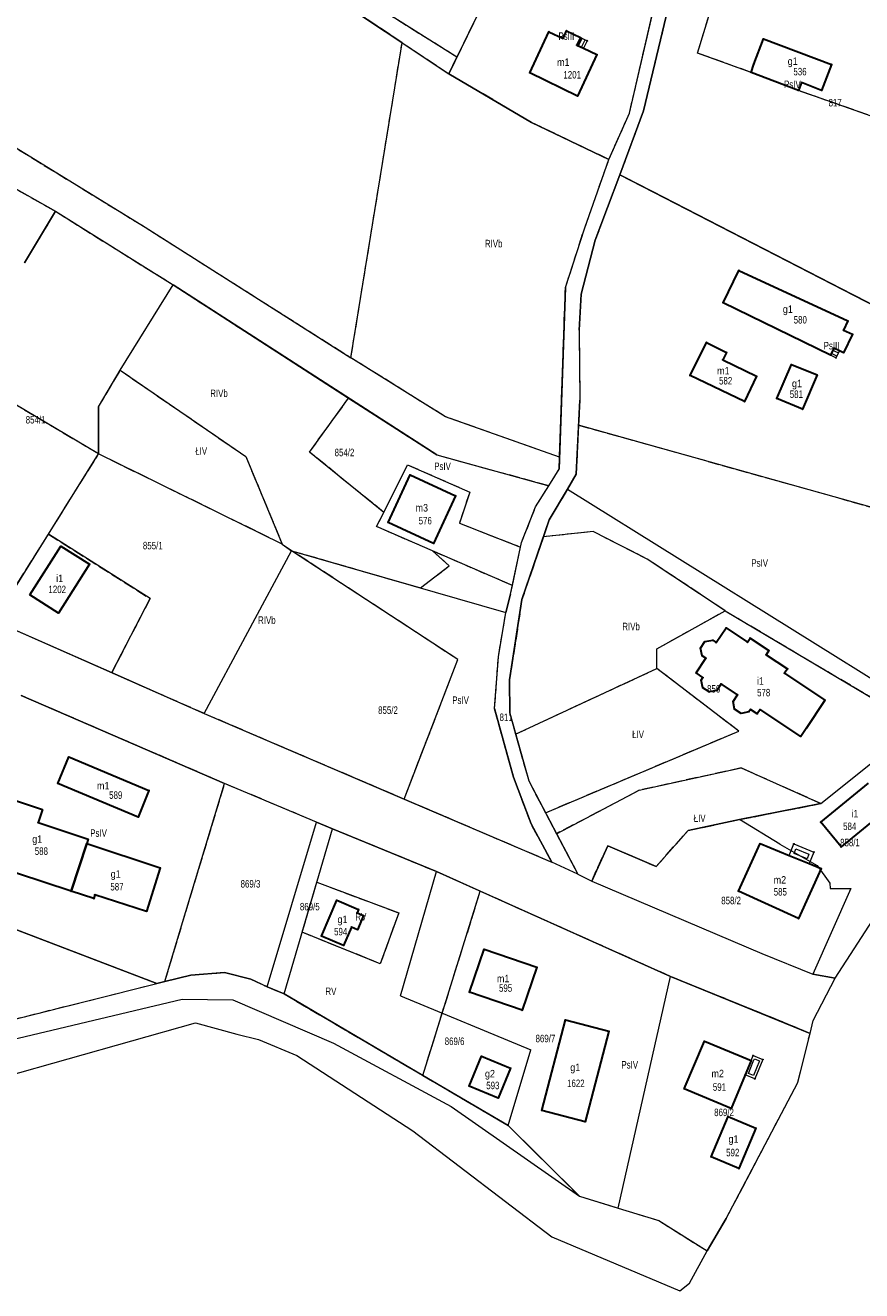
# Model space of a CAD drawing. Header units: metres. Extents: x 7498273 to 7499989, y 5499795 to 5500810.
# Tile 30 of 40: x 7499734 to 7499902, y 5499969 to 5500223. Entities that reach past the tile are written whole.
import ezdxf

# ---------------------------------------------------------------- set-up
doc = ezdxf.new("R2010")
doc.units = ezdxf.units.M
doc.header["$MEASUREMENT"] = 0
doc.linetypes.add('2.25_0.75', pattern=[3, 2.25, -0.75])
doc.layers.get('0').update_dxf_attribs({"color": 2})
for name, color, linetype, lineweight in [('209-oznaczenie konturu klasyfikacyjnego', 7, 'Continuous', 0), ('211-numer działki ewidencyjnej', 7, 'Continuous', 0), ('217-kontur klasyfikacyjny', 7, 'Continuous', 0), ('218-kontur użytku gruntowego', 7, 'Continuous', 0), ('219-działka ewidencyjna', 7, 'Continuous', 0), ('312-budynek ewidencyjny', 7, 'Continuous', 0), ('312-oznaczenie budynku ewidencyjnego', 7, 'Continuous', 0), ('312-oznaczenie budynku ewidencyjnego-Atr117', 7, 'Continuous', 0), ('352-schody', 7, 'Continuous', 0), ('Punkt budynku', 7, 'Continuous', 0), ('taras', 7, 'Continuous', 0), ('weranda lub ganek', 7, 'Continuous', 0)]:
    doc.layers.add(name, color=color, linetype=linetype, lineweight=lineweight)
doc.styles.get("Standard").update_dxf_attribs({"font": 'Working1250.shx', "width": 0.75})

# ---------------------------------------------------------------- blocks, each defined once
blk = doc.blocks.new('PUNKTBUD')
at = {"color": 0}
blk.add_circle((0, 0), 0.09, dxfattribs=at)

msp = doc.modelspace()

# ---------------------------------------------------------------- linework, layer by layer
at = {"layer": '217-kontur klasyfikacyjny', "color": 3, "linetype": '2.25_0.75', "lineweight": 13, "flags": 128}
for points in [[(7499820.43, 5500216.51), (7499761.94, 5500253.41)], [(7499868.76, 5500217.34), (7499875.38, 5500238.98)], [(7499830.99, 5500238.25), (7499820.43, 5500216.51)], [(7499809.45, 5500219.44), (7499793.24, 5500230.24)], [(7499862.79, 5500226.15), (7499857.88, 5500205.77)], [(7499855.09, 5500205.31), (7499859.81, 5500225.64)], [(7499799.17, 5500156.23), (7499809.45, 5500219.44)], [(7499809.45, 5500219.44), (7499818.82, 5500213.2)], [(7499818.82, 5500213.2), (7499820.43, 5500216.51)], [(7499879.54, 5500213.47), (7499868.76, 5500217.34)], [(7499889, 5500209.85), (7499879.54, 5500213.47)], [(7499693.1, 5500212), (7499739.84, 5500185.6)], [(7499709.49, 5500212.1), (7499757.83, 5500182.41)], [(7499835.4, 5500203.45), (7499818.82, 5500213.2)], [(7499917.09, 5500199.97), (7499889, 5500209.85)], [(7499857.88, 5500205.77), (7499853.17, 5500192.92)], [(7499850.96, 5500196.01), (7499835.4, 5500203.45)], [(7499850.96, 5500196.01), (7499855.09, 5500205.31)], [(7499846.04, 5500182.11), (7499850.96, 5500196.01)], [(7499853.17, 5500192.92), (7499848.2, 5500179.81)], [(7499859.7, 5500189.56), (7499853.17, 5500192.92)], [(7499911.06, 5500163.14), (7499859.7, 5500189.56)], [(7499739.84, 5500185.6), (7499733.63, 5500175.28)], [(7499739.84, 5500185.6), (7499763.47, 5500170.85)], [(7499757.83, 5500182.41), (7499799.17, 5500156.23)], [(7499842.25, 5500170.29), (7499846.04, 5500182.11)], [(7499848.2, 5500179.81), (7499845.39, 5500168.97)], [(7499763.47, 5500170.85), (7499798.71, 5500148.14)], [(7499841.06, 5500136.28), (7499842.25, 5500170.29)], [(7499845.39, 5500168.97), (7499844.99, 5500161.76)], [(7499844.99, 5500161.76), (7499845.13, 5500147.73)], [(7499818.19, 5500144.35), (7499799.17, 5500156.23)], [(7499748.5, 5500136.91), (7499720.92, 5500153.25)], [(7499748.46, 5500146.34), (7499752.86, 5500153.7)], [(7499752.86, 5500153.7), (7499778.07, 5500136.38)], [(7499790.86, 5500137.29), (7499798.71, 5500148.14)], [(7499798.71, 5500148.14), (7499816.4, 5500136.74)], [(7499845.13, 5500147.73), (7499844.87, 5500142.67)], [(7499748.5, 5500136.91), (7499748.46, 5500146.34)], [(7499841.06, 5500136.28), (7499818.19, 5500144.35)], [(7499844.87, 5500142.67), (7499844.37, 5500132.83)], [(7499919.32, 5500121.81), (7499844.87, 5500142.67)], [(7499805.77, 5500125.2), (7499790.86, 5500137.29)], [(7499738.44, 5500120.85), (7499748.5, 5500136.91)], [(7499785.38, 5500118.84), (7499748.5, 5500136.91)], [(7499778.07, 5500136.38), (7499785.38, 5500118.84)], [(7499805.77, 5500125.2), (7499810.51, 5500134.73)], [(7499810.51, 5500134.73), (7499823.06, 5500129.28)], [(7499816.4, 5500136.74), (7499838.92, 5500130.55)], [(7499840.98, 5500133.86), (7499841.06, 5500136.28)], [(7499838.92, 5500130.55), (7499840.98, 5500133.86)], [(7499844.37, 5500132.83), (7499842.63, 5500129.86)], [(7499836.25, 5500126.3), (7499838.92, 5500130.55)], [(7499842.63, 5500129.86), (7499838.99, 5500123.73)], [(7499823.06, 5500129.28), (7499820.94, 5500123.03)], [(7499804.33, 5500122.34), (7499805.77, 5500125.2)], [(7499835.18, 5500123.59), (7499836.25, 5500126.3)], [(7499815.57, 5500117.46), (7499804.33, 5500122.34)], [(7499820.94, 5500123.03), (7499833.23, 5500118.22)], [(7499833.42, 5500119.13), (7499835.18, 5500123.59)], [(7499838.99, 5500123.73), (7499837.81, 5500120.29)], [(7499727.54, 5500103.45), (7499738.44, 5500120.85)], [(7499738.44, 5500120.85), (7499758.86, 5500107.92)], [(7499837.81, 5500120.29), (7499833.51, 5500107.72)], [(7499847.79, 5500121.35), (7499837.81, 5500120.29)], [(7499858.64, 5500115.83), (7499847.79, 5500121.35)], [(7499785.38, 5500118.84), (7499787.26, 5500117.51)], [(7499787.26, 5500117.51), (7499813.11, 5500110.04)], [(7499820.62, 5500095.66), (7499787.26, 5500117.51)], [(7499818.92, 5500114.48), (7499815.57, 5500117.46)], [(7499831.59, 5500110.5), (7499815.57, 5500117.46)], [(7499833.23, 5500118.22), (7499833.42, 5500119.13)], [(7499813.11, 5500110.04), (7499818.92, 5500114.48)], [(7499874.29, 5500105.47), (7499858.64, 5500115.83)], [(7499831.23, 5500108.78), (7499831.59, 5500110.5)], [(7499758.86, 5500107.92), (7499751.15, 5500093.04)], [(7499830.28, 5500105.07), (7499831.23, 5500108.78)], [(7499833.51, 5500107.72), (7499831.02, 5500091.56)], [(7499828.78, 5500096.23), (7499830.28, 5500105.07)], [(7499860.59, 5500097.79), (7499874.29, 5500105.47)], [(7499874.29, 5500105.47), (7499909.06, 5500084.87)], [(7499860.59, 5500093.87), (7499860.59, 5500097.79)], [(7499809.87, 5500067.68), (7499820.62, 5500095.66)], [(7499828.01, 5500085.83), (7499828.78, 5500096.23)], [(7499751.15, 5500093.04), (7499769.73, 5500084.85)], [(7499831.02, 5500091.56), (7499831.05, 5500084.88)], [(7499832.23, 5500080.7), (7499860.59, 5500093.87)], [(7499877.02, 5500081.3), (7499860.59, 5500093.87)], [(7499773.8, 5500070.79), (7499732.95, 5500088.45)], [(7499769.73, 5500084.85), (7499809.87, 5500067.68)], [(7499831.84, 5500072.04), (7499828.01, 5500085.83)], [(7499831.05, 5500084.88), (7499832.23, 5500080.7)], [(7499838.24, 5500064.92), (7499877.02, 5500081.3)], [(7499832.23, 5500080.7), (7499834.86, 5500071.33)], [(7499877.49, 5500073.91), (7499857.07, 5500069.43)], [(7499893.55, 5500066.75), (7499877.49, 5500073.91)], [(7499835.33, 5500062.68), (7499831.84, 5500072.04)], [(7499834.86, 5500071.33), (7499838.24, 5500064.92)], [(7499765.17, 5500042.2), (7499773.8, 5500070.79)], [(7499792.25, 5500063.04), (7499773.8, 5500070.79)], [(7499857.07, 5500069.43), (7499840.45, 5500060.72)], [(7499809.87, 5500067.68), (7499839.53, 5500055)], [(7499877.21, 5500063.56), (7499893.55, 5500066.75)], [(7499866.87, 5500061.36), (7499877.21, 5500063.56)], [(7499795.49, 5500061.67), (7499792.25, 5500063.04)], [(7499816.32, 5500053.11), (7499795.49, 5500061.67)], [(7499839.53, 5500055), (7499835.33, 5500062.68)], [(7499860.48, 5500054.14), (7499866.87, 5500061.36)], [(7499840.45, 5500060.72), (7499844.74, 5500052.58)], [(7499847.51, 5500051.22), (7499850.73, 5500058.31)], [(7499850.73, 5500058.31), (7499860.48, 5500054.14)], [(7499789.38, 5500040.93), (7499792.33, 5500050.96)], [(7499792.33, 5500050.96), (7499808.76, 5500044.82)], [(7499825.14, 5500049.16), (7499816.32, 5500053.11)], [(7499844.74, 5500052.58), (7499847.51, 5500051.22)], [(7499813.6, 5500012.22), (7499825.14, 5500049.16)], [(7499863.35, 5500032.06), (7499825.14, 5500049.16)], [(7499760.21, 5500030.68), (7499717.86, 5500046.86)], [(7499808.76, 5500044.82), (7499805.06, 5500034.62)], [(7499761.79, 5500031.06), (7499765.17, 5500042.2)], [(7499805.06, 5500034.62), (7499789.38, 5500040.93)], [(7499678.36, 5500010.11), (7499760.21, 5500030.68)], [(7499760.21, 5500030.68), (7499761.79, 5500031.06)], [(7499761.79, 5500031.06), (7499767.03, 5500032.34)], [(7499767.03, 5500032.34), (7499773.8, 5500032.88)], [(7499773.8, 5500032.88), (7499779.05, 5500031.53)], [(7499779.05, 5500031.53), (7499782.36, 5500029.99)], [(7499885.4, 5500023.1), (7499863.35, 5500032.06)], [(7499782.36, 5500029.99), (7499785.74, 5500028.58)], [(7499785.74, 5500028.58), (7499813.6, 5500012.22)], [(7499891.35, 5500020.66), (7499885.4, 5500023.1)], [(7499888.91, 5500010.81), (7499891.35, 5500020.66)], [(7499813.6, 5500012.22), (7499830.73, 5500002.17)], [(7499874.52, 5499983.5), (7499888.91, 5500010.81)], [(7499830.73, 5500002.17), (7499835.1, 5499997.83)], [(7499835.1, 5499997.83), (7499845.03, 5499987.97)], [(7499845.03, 5499987.97), (7499852.85, 5499985.59)], [(7499852.85, 5499985.59), (7499860.97, 5499983.11)], [(7499860.97, 5499983.11), (7499870.69, 5499977)], [(7499870.69, 5499977), (7499874.52, 5499983.5)]]:
    msp.add_lwpolyline(points, dxfattribs=at)
at = {"layer": '218-kontur użytku gruntowego', "color": 3, "linetype": 'Continuous', "lineweight": 13, "flags": 128}
for points in [[(7499820.43, 5500216.51), (7499761.94, 5500253.41)], [(7499868.76, 5500217.34), (7499875.38, 5500238.98)], [(7499830.99, 5500238.25), (7499820.43, 5500216.51)], [(7499809.45, 5500219.44), (7499793.24, 5500230.24)], [(7499862.79, 5500226.15), (7499857.88, 5500205.77)], [(7499855.09, 5500205.31), (7499859.81, 5500225.64)], [(7499799.17, 5500156.23), (7499809.45, 5500219.44)], [(7499809.45, 5500219.44), (7499818.82, 5500213.2)], [(7499818.82, 5500213.2), (7499820.43, 5500216.51)], [(7499879.54, 5500213.47), (7499868.76, 5500217.34)], [(7499889, 5500209.85), (7499879.54, 5500213.47)], [(7499693.1, 5500212), (7499739.84, 5500185.6)], [(7499709.49, 5500212.1), (7499757.83, 5500182.41)], [(7499835.4, 5500203.45), (7499818.82, 5500213.2)], [(7499917.09, 5500199.97), (7499889, 5500209.85)], [(7499857.88, 5500205.77), (7499853.17, 5500192.92)], [(7499850.96, 5500196.01), (7499835.4, 5500203.45)], [(7499850.96, 5500196.01), (7499855.09, 5500205.31)], [(7499846.04, 5500182.11), (7499850.96, 5500196.01)], [(7499853.17, 5500192.92), (7499848.2, 5500179.81)], [(7499859.7, 5500189.56), (7499853.17, 5500192.92)], [(7499911.06, 5500163.14), (7499859.7, 5500189.56)], [(7499739.84, 5500185.6), (7499733.63, 5500175.28)], [(7499739.84, 5500185.6), (7499763.47, 5500170.85)], [(7499757.83, 5500182.41), (7499799.17, 5500156.23)], [(7499842.25, 5500170.29), (7499846.04, 5500182.11)], [(7499848.2, 5500179.81), (7499845.39, 5500168.97)], [(7499763.47, 5500170.85), (7499798.71, 5500148.14)], [(7499841.06, 5500136.28), (7499842.25, 5500170.29)], [(7499845.39, 5500168.97), (7499844.99, 5500161.76)], [(7499844.99, 5500161.76), (7499845.13, 5500147.73)], [(7499818.19, 5500144.35), (7499799.17, 5500156.23)], [(7499748.5, 5500136.91), (7499720.92, 5500153.25)], [(7499748.46, 5500146.34), (7499752.86, 5500153.7)], [(7499752.86, 5500153.7), (7499778.07, 5500136.38)], [(7499790.86, 5500137.29), (7499798.71, 5500148.14)], [(7499798.71, 5500148.14), (7499816.4, 5500136.74)], [(7499845.13, 5500147.73), (7499844.87, 5500142.67)], [(7499748.5, 5500136.91), (7499748.46, 5500146.34)], [(7499841.06, 5500136.28), (7499818.19, 5500144.35)], [(7499844.87, 5500142.67), (7499844.37, 5500132.83)], [(7499919.32, 5500121.81), (7499844.87, 5500142.67)], [(7499805.77, 5500125.2), (7499790.86, 5500137.29)], [(7499738.44, 5500120.85), (7499748.5, 5500136.91)], [(7499785.38, 5500118.84), (7499748.5, 5500136.91)], [(7499778.07, 5500136.38), (7499785.38, 5500118.84)], [(7499805.77, 5500125.2), (7499810.51, 5500134.73)], [(7499810.51, 5500134.73), (7499823.06, 5500129.28)], [(7499816.4, 5500136.74), (7499838.92, 5500130.55)], [(7499840.98, 5500133.86), (7499841.06, 5500136.28)], [(7499838.92, 5500130.55), (7499840.98, 5500133.86)], [(7499844.37, 5500132.83), (7499842.63, 5500129.86)], [(7499836.25, 5500126.3), (7499838.92, 5500130.55)], [(7499842.63, 5500129.86), (7499838.99, 5500123.73)], [(7499823.06, 5500129.28), (7499820.94, 5500123.03)], [(7499804.33, 5500122.34), (7499805.77, 5500125.2)], [(7499835.18, 5500123.59), (7499836.25, 5500126.3)], [(7499815.57, 5500117.46), (7499804.33, 5500122.34)], [(7499820.94, 5500123.03), (7499833.23, 5500118.22)], [(7499833.42, 5500119.13), (7499835.18, 5500123.59)], [(7499838.99, 5500123.73), (7499837.81, 5500120.29)], [(7499727.54, 5500103.45), (7499738.44, 5500120.85)], [(7499758.86, 5500107.92), (7499738.44, 5500120.85)], [(7499837.81, 5500120.29), (7499833.51, 5500107.72)], [(7499847.79, 5500121.35), (7499837.81, 5500120.29)], [(7499858.64, 5500115.83), (7499847.79, 5500121.35)], [(7499785.38, 5500118.84), (7499787.26, 5500117.51)], [(7499787.26, 5500117.51), (7499813.11, 5500110.04)], [(7499820.62, 5500095.66), (7499787.26, 5500117.51)], [(7499818.92, 5500114.48), (7499815.57, 5500117.46)], [(7499831.59, 5500110.5), (7499815.57, 5500117.46)], [(7499831.59, 5500110.5), (7499833.23, 5500118.22)], [(7499833.23, 5500118.22), (7499833.42, 5500119.13)], [(7499813.11, 5500110.04), (7499818.92, 5500114.48)], [(7499874.29, 5500105.47), (7499858.64, 5500115.83)], [(7499831.23, 5500108.78), (7499831.59, 5500110.5)], [(7499751.15, 5500093.04), (7499758.86, 5500107.92)], [(7499830.28, 5500105.07), (7499831.23, 5500108.78)], [(7499833.51, 5500107.72), (7499831.02, 5500091.56)], [(7499828.78, 5500096.23), (7499830.28, 5500105.07)], [(7499860.59, 5500097.79), (7499874.29, 5500105.47)], [(7499874.29, 5500105.47), (7499909.06, 5500084.87)], [(7499727.54, 5500103.45), (7499751.15, 5500093.04)], [(7499860.59, 5500093.87), (7499860.59, 5500097.79)], [(7499809.87, 5500067.68), (7499820.62, 5500095.66)], [(7499828.01, 5500085.83), (7499828.78, 5500096.23)], [(7499751.15, 5500093.04), (7499769.73, 5500084.85)], [(7499831.02, 5500091.56), (7499831.05, 5500084.88)], [(7499832.23, 5500080.7), (7499860.59, 5500093.87)], [(7499877.02, 5500081.3), (7499860.59, 5500093.87)], [(7499773.8, 5500070.79), (7499732.95, 5500088.45)], [(7499769.73, 5500084.85), (7499809.87, 5500067.68)], [(7499831.84, 5500072.04), (7499828.01, 5500085.83)], [(7499831.05, 5500084.88), (7499832.23, 5500080.7)], [(7499838.24, 5500064.92), (7499877.02, 5500081.3)], [(7499832.23, 5500080.7), (7499834.86, 5500071.33)], [(7499857.07, 5500069.43), (7499877.49, 5500073.91)], [(7499877.49, 5500073.91), (7499893.55, 5500066.75)], [(7499835.33, 5500062.68), (7499831.84, 5500072.04)], [(7499834.86, 5500071.33), (7499838.24, 5500064.92)], [(7499765.17, 5500042.2), (7499773.8, 5500070.79)], [(7499792.25, 5500063.04), (7499773.8, 5500070.79)], [(7499840.45, 5500060.72), (7499857.07, 5500069.43)], [(7499809.87, 5500067.68), (7499839.53, 5500055)], [(7499893.55, 5500066.75), (7499877.21, 5500063.56)], [(7499838.24, 5500064.92), (7499840.45, 5500060.72)], [(7499877.21, 5500063.56), (7499866.87, 5500061.36)], [(7499795.49, 5500061.67), (7499792.25, 5500063.04)], [(7499816.32, 5500053.11), (7499795.49, 5500061.67)], [(7499839.53, 5500055), (7499835.33, 5500062.68)], [(7499866.87, 5500061.36), (7499860.48, 5500054.14)], [(7499840.45, 5500060.72), (7499844.74, 5500052.58)], [(7499850.73, 5500058.31), (7499847.51, 5500051.22)], [(7499860.48, 5500054.14), (7499850.73, 5500058.31)], [(7499789.38, 5500040.93), (7499792.33, 5500050.96)], [(7499792.33, 5500050.96), (7499808.76, 5500044.82)], [(7499825.14, 5500049.16), (7499816.32, 5500053.11)], [(7499844.74, 5500052.58), (7499847.51, 5500051.22)], [(7499847.51, 5500051.22), (7499881.7, 5500036.71)], [(7499813.6, 5500012.22), (7499825.14, 5500049.16)], [(7499863.35, 5500032.06), (7499825.14, 5500049.16)], [(7499760.21, 5500030.68), (7499717.86, 5500046.86)], [(7499896.42, 5500031.7), (7499905.5, 5500045.76)], [(7499808.76, 5500044.82), (7499805.06, 5500034.62)], [(7499761.79, 5500031.06), (7499765.17, 5500042.2)], [(7499805.06, 5500034.62), (7499789.38, 5500040.93)], [(7499881.7, 5500036.71), (7499891.94, 5500032.55)], [(7499678.36, 5500010.11), (7499760.21, 5500030.68)], [(7499761.79, 5500031.06), (7499760.21, 5500030.68)], [(7499767.03, 5500032.34), (7499761.79, 5500031.06)], [(7499773.8, 5500032.88), (7499767.03, 5500032.34)], [(7499779.05, 5500031.53), (7499773.8, 5500032.88)], [(7499782.36, 5500029.99), (7499779.05, 5500031.53)], [(7499885.4, 5500023.1), (7499863.35, 5500032.06)], [(7499891.94, 5500032.55), (7499896.42, 5500031.7)], [(7499891.98, 5500023.25), (7499896.42, 5500031.7)], [(7499785.74, 5500028.58), (7499782.36, 5500029.99)], [(7499813.6, 5500012.22), (7499785.74, 5500028.58)], [(7499700.8, 5500012.19), (7499765.3, 5500027.51)], [(7499765.3, 5500027.51), (7499775.44, 5500027.37)], [(7499775.44, 5500027.37), (7499795.7, 5500018.67)], [(7499891.35, 5500020.66), (7499885.4, 5500023.1)], [(7499891.35, 5500020.66), (7499891.98, 5500023.25)], [(7499729.62, 5500011.91), (7499767.93, 5500022.76)], [(7499767.93, 5500022.76), (7499776.26, 5500020.52)], [(7499776.26, 5500020.52), (7499780.58, 5500019.39)], [(7499888.91, 5500010.81), (7499891.35, 5500020.66)], [(7499780.58, 5500019.39), (7499788.33, 5500016.2)], [(7499795.7, 5500018.67), (7499819.29, 5500005.98)], [(7499788.33, 5500016.2), (7499811.6, 5500001.11)], [(7499830.73, 5500002.17), (7499813.6, 5500012.22)], [(7499874.52, 5499983.5), (7499888.91, 5500010.81)], [(7499819.29, 5500005.98), (7499845.03, 5499987.97)], [(7499811.6, 5500001.11), (7499839.52, 5499979.81)], [(7499835.1, 5499997.83), (7499830.73, 5500002.17)], [(7499845.03, 5499987.97), (7499835.1, 5499997.83)], [(7499845.03, 5499987.97), (7499852.85, 5499985.59)], [(7499852.85, 5499985.59), (7499860.97, 5499983.11)], [(7499860.97, 5499983.11), (7499870.69, 5499977)], [(7499870.69, 5499977), (7499874.52, 5499983.5)], [(7499839.52, 5499979.81), (7499865.19, 5499969.02)], [(7499867.14, 5499970.52), (7499870.69, 5499977)], [(7499865.19, 5499969.02), (7499867.14, 5499970.52)]]:
    msp.add_lwpolyline(points, dxfattribs=at)
at = {"layer": '219-działka ewidencyjna', "color": 3, "linetype": 'Continuous', "lineweight": 13, "flags": 128}
for points in [[(7499834.82, 5500246.12), (7499818.82, 5500213.2)], [(7499793.24, 5500230.24), (7499818.82, 5500213.2)], [(7499855.09, 5500205.31), (7499860.31, 5500227.8)], [(7499857.88, 5500205.77), (7499862.79, 5500226.15)], [(7499693.1, 5500212), (7499739.84, 5500185.6)], [(7499818.82, 5500213.2), (7499835.4, 5500203.45)], [(7499853.17, 5500192.92), (7499857.88, 5500205.77)], [(7499835.4, 5500203.45), (7499850.96, 5500196.01)], [(7499850.96, 5500196.01), (7499855.09, 5500205.31)], [(7499846.04, 5500182.11), (7499850.96, 5500196.01)], [(7499848.2, 5500179.81), (7499853.17, 5500192.92)], [(7499853.17, 5500192.92), (7499915.93, 5500160.63)], [(7499733.63, 5500175.28), (7499739.84, 5500185.6)], [(7499739.84, 5500185.6), (7499763.47, 5500170.85)], [(7499842.25, 5500170.29), (7499846.04, 5500182.11)], [(7499845.39, 5500168.97), (7499848.2, 5500179.81)], [(7499752.86, 5500153.7), (7499763.47, 5500170.85)], [(7499816.4, 5500136.74), (7499763.47, 5500170.85)], [(7499842.25, 5500170.29), (7499840.98, 5500133.86)], [(7499844.99, 5500161.76), (7499845.39, 5500168.97)], [(7499844.99, 5500161.76), (7499845.13, 5500147.73)], [(7499748.46, 5500146.34), (7499752.86, 5500153.7)], [(7499752.86, 5500153.7), (7499778.07, 5500136.38)], [(7499844.37, 5500132.83), (7499845.13, 5500147.73)], [(7499748.46, 5500146.34), (7499748.5, 5500136.91)], [(7499727.54, 5500103.45), (7499748.5, 5500136.91)], [(7499778.07, 5500136.38), (7499785.38, 5500118.84)], [(7499816.4, 5500136.74), (7499838.92, 5500130.55)], [(7499838.92, 5500130.55), (7499840.98, 5500133.86)], [(7499842.63, 5500129.86), (7499844.37, 5500132.83)], [(7499836.25, 5500126.3), (7499838.92, 5500130.55)], [(7499838.99, 5500123.73), (7499842.63, 5500129.86)], [(7499842.63, 5500129.86), (7499910.31, 5500087.68)], [(7499835.18, 5500123.59), (7499836.25, 5500126.3)], [(7499833.42, 5500119.13), (7499835.18, 5500123.59)], [(7499833.51, 5500107.72), (7499838.99, 5500123.73)], [(7499769.73, 5500084.85), (7499787.26, 5500117.51)], [(7499785.38, 5500118.84), (7499787.26, 5500117.51)], [(7499787.26, 5500117.51), (7499830.28, 5500105.07)], [(7499831.23, 5500108.78), (7499833.42, 5500119.13)], [(7499831.23, 5500108.78), (7499830.28, 5500105.07)], [(7499831.02, 5500091.56), (7499833.51, 5500107.72)], [(7499828.78, 5500096.23), (7499830.28, 5500105.07)], [(7499727.54, 5500103.45), (7499769.73, 5500084.85)], [(7499828.01, 5500085.83), (7499828.78, 5500096.23)], [(7499831.05, 5500084.88), (7499831.02, 5500091.56)], [(7499732.95, 5500088.45), (7499773.8, 5500070.79)], [(7499769.73, 5500084.85), (7499839.53, 5500055)], [(7499828.01, 5500085.83), (7499831.84, 5500072.04)], [(7499831.05, 5500084.88), (7499834.86, 5500071.33)], [(7499893.55, 5500066.75), (7499905.13, 5500076.06)], [(7499831.84, 5500072.04), (7499835.33, 5500062.68)], [(7499834.86, 5500071.33), (7499844.74, 5500052.58)], [(7499765.17, 5500042.2), (7499773.8, 5500070.79)], [(7499792.25, 5500063.04), (7499773.8, 5500070.79)], [(7499877.21, 5500063.56), (7499893.55, 5500066.75)], [(7499866.87, 5500061.36), (7499877.21, 5500063.56)], [(7499885.3, 5500058.61), (7499877.21, 5500063.56)], [(7499675.69, 5500062.97), (7499760.21, 5500030.68)], [(7499782.36, 5500029.99), (7499792.25, 5500063.04)], [(7499785.74, 5500028.58), (7499795.49, 5500061.67)], [(7499792.25, 5500063.04), (7499795.49, 5500061.67)], [(7499795.49, 5500061.67), (7499816.32, 5500053.11)], [(7499835.33, 5500062.68), (7499839.53, 5500055)], [(7499860.48, 5500054.14), (7499866.87, 5500061.36)], [(7499885.3, 5500058.61), (7499892.79, 5500054.34)], [(7499847.51, 5500051.22), (7499850.73, 5500058.31)], [(7499850.73, 5500058.31), (7499860.48, 5500054.14)], [(7499844.74, 5500052.58), (7499839.53, 5500055)], [(7499892.79, 5500054.34), (7499895.35, 5500050.8)], [(7499809.13, 5500028.2), (7499816.32, 5500053.11)], [(7499816.32, 5500053.11), (7499863.35, 5500032.06)], [(7499844.74, 5500052.58), (7499847.51, 5500051.22)], [(7499847.51, 5500051.22), (7499881.7, 5500036.71)], [(7499895.35, 5500050.8), (7499895.41, 5500049.72)], [(7499899.53, 5500049.73), (7499891.94, 5500032.55)], [(7499895.41, 5500049.72), (7499899.53, 5500049.73)], [(7499896.42, 5500031.7), (7499905.5, 5500045.76)], [(7499761.79, 5500031.06), (7499765.17, 5500042.2)], [(7499881.7, 5500036.71), (7499891.94, 5500032.55)], [(7499678.36, 5500010.11), (7499760.21, 5500030.68)], [(7499760.21, 5500030.68), (7499761.79, 5500031.06)], [(7499761.79, 5500031.06), (7499767.03, 5500032.34)], [(7499767.03, 5500032.34), (7499773.8, 5500032.88)], [(7499773.8, 5500032.88), (7499779.05, 5500031.53)], [(7499782.36, 5500029.99), (7499779.05, 5500031.53)], [(7499852.85, 5499985.59), (7499863.35, 5500032.06)], [(7499863.35, 5500032.06), (7499891.35, 5500020.66)], [(7499896.42, 5500031.7), (7499891.94, 5500032.55)], [(7499891.98, 5500023.25), (7499896.42, 5500031.7)], [(7499782.36, 5500029.99), (7499785.74, 5500028.58)], [(7499785.74, 5500028.58), (7499830.73, 5500002.17)], [(7499809.13, 5500028.2), (7499835.31, 5500017.34)], [(7499891.35, 5500020.66), (7499891.98, 5500023.25)], [(7499729.62, 5500011.91), (7499767.93, 5500022.76)], [(7499767.93, 5500022.76), (7499776.26, 5500020.52)], [(7499776.26, 5500020.52), (7499780.58, 5500019.39)], [(7499888.91, 5500010.81), (7499891.35, 5500020.66)], [(7499780.58, 5500019.39), (7499788.33, 5500016.2)], [(7499788.33, 5500016.2), (7499811.6, 5500001.11)], [(7499830.73, 5500002.17), (7499835.31, 5500017.34)], [(7499874.52, 5499983.5), (7499888.91, 5500010.81)], [(7499811.6, 5500001.11), (7499839.52, 5499979.81)], [(7499830.73, 5500002.17), (7499845.03, 5499987.97)], [(7499845.03, 5499987.97), (7499852.85, 5499985.59)], [(7499852.85, 5499985.59), (7499860.97, 5499983.11)], [(7499860.97, 5499983.11), (7499870.69, 5499977)], [(7499874.52, 5499983.5), (7499870.69, 5499977)], [(7499839.52, 5499979.81), (7499865.19, 5499969.02)], [(7499867.14, 5499970.52), (7499870.69, 5499977)], [(7499865.19, 5499969.02), (7499867.14, 5499970.52)]]:
    msp.add_lwpolyline(points, dxfattribs=at)
at = {"layer": '312-budynek ewidencyjny', "color": 7, "linetype": 'Continuous', "lineweight": 30, "flags": 128}
for points in [[(7499835.07, 5500213.42), (7499838.89, 5500221.64)], [(7499838.89, 5500221.64), (7499841.77, 5500220.3)], [(7499841.77, 5500220.3), (7499842.48, 5500221.83)], [(7499842.48, 5500221.83), (7499845.27, 5500220.49)], [(7499845.27, 5500220.49), (7499844.54, 5500218.97)], [(7499844.54, 5500218.97), (7499845.89, 5500218.32)], [(7499845.89, 5500218.32), (7499848.54, 5500217.04)], [(7499880.09, 5500215.13), (7499881.99, 5500220.2)], [(7499881.99, 5500220.2), (7499895.65, 5500215.08)], [(7499848.54, 5500217.04), (7499844.65, 5500208.73)], [(7499844.65, 5500208.73), (7499835.07, 5500213.42)], [(7499879.54, 5500213.47), (7499880.09, 5500215.13)], [(7499889, 5500209.85), (7499879.54, 5500213.47)], [(7499895.65, 5500215.08), (7499893.68, 5500209.84)], [(7499889.61, 5500211.43), (7499889, 5500209.85)], [(7499893.68, 5500209.84), (7499889.61, 5500211.43)], [(7499873.91, 5500167.24), (7499877.05, 5500173.76)], [(7499877.05, 5500173.76), (7499898.92, 5500163.63)], [(7499895.48, 5500156.75), (7499873.91, 5500167.24)], [(7499898.92, 5500163.63), (7499898.07, 5500161.78)], [(7499899.86, 5500160.95), (7499898.05, 5500157.24)], [(7499898.07, 5500161.78), (7499899.86, 5500160.95)], [(7499867.29, 5500152.63), (7499870.55, 5500159.3)], [(7499870.55, 5500159.3), (7499874.6, 5500157.3)], [(7499896.16, 5500158.16), (7499895.48, 5500156.75)], [(7499897.24, 5500157.64), (7499896.16, 5500158.16)], [(7499898.05, 5500157.24), (7499897.24, 5500157.64)], [(7499874.6, 5500157.3), (7499873.87, 5500155.83)], [(7499873.87, 5500155.83), (7499880.59, 5500152.5)], [(7499884.69, 5500148.02), (7499887.61, 5500154.84)], [(7499887.61, 5500154.84), (7499892.75, 5500152.76)], [(7499878.2, 5500147.41), (7499867.29, 5500152.63)], [(7499880.59, 5500152.5), (7499878.2, 5500147.41)], [(7499892.75, 5500152.76), (7499889.84, 5500145.87)], [(7499889.84, 5500145.87), (7499884.69, 5500148.02)], [(7499806.63, 5500123.16), (7499811.04, 5500132.73)], [(7499811.04, 5500132.73), (7499820.17, 5500128.53)], [(7499820.17, 5500128.53), (7499815.76, 5500118.95)], [(7499815.76, 5500118.95), (7499806.63, 5500123.16)], [(7499734.73, 5500108.62), (7499740.93, 5500118.41)], [(7499740.93, 5500118.41), (7499746.65, 5500114.79)], [(7499746.65, 5500114.79), (7499740.45, 5500105)], [(7499740.45, 5500105), (7499734.73, 5500108.62)], [(7499872.53, 5500099.06), (7499874.52, 5500102.02)], [(7499874.52, 5500102.02), (7499878.77, 5500099.14)], [(7499869.38, 5500097.92), (7499870.25, 5500099.26)], [(7499870.25, 5500099.26), (7499871.8, 5500099.56)], [(7499871.8, 5500099.56), (7499872.53, 5500099.06)], [(7499878.77, 5500099.14), (7499879.33, 5500099.97)], [(7499879.33, 5500099.97), (7499883.1, 5500097.45)], [(7499869.71, 5500096.42), (7499869.38, 5500097.92)], [(7499883.1, 5500097.45), (7499882.55, 5500096.62)], [(7499882.55, 5500096.62), (7499886.8, 5500093.77)], [(7499868.46, 5500092.98), (7499870.43, 5500095.94)], [(7499870.43, 5500095.94), (7499869.71, 5500096.42)], [(7499869.82, 5500092.06), (7499868.46, 5500092.98)], [(7499869.48, 5500091.55), (7499869.82, 5500092.06)], [(7499869.82, 5500090.01), (7499869.48, 5500091.55)], [(7499886.8, 5500093.77), (7499886.22, 5500092.9)], [(7499886.22, 5500092.9), (7499894.32, 5500087.49)], [(7499871.08, 5500089.16), (7499869.82, 5500090.01)], [(7499872.62, 5500089.47), (7499871.08, 5500089.16)], [(7499873.49, 5500090.78), (7499872.62, 5500089.47)], [(7499876.8, 5500088.6), (7499873.49, 5500090.78)], [(7499875.9, 5500087.25), (7499876.8, 5500088.6)], [(7499876.21, 5500085.73), (7499875.9, 5500087.25)], [(7499894.22, 5500087.35), (7499890.56, 5500081.86)], [(7499894.32, 5500087.49), (7499894.22, 5500087.35)], [(7499877.49, 5500084.87), (7499876.21, 5500085.73)], [(7499879.05, 5500085.17), (7499877.49, 5500084.87)], [(7499879.38, 5500085.67), (7499879.05, 5500085.17)], [(7499880.76, 5500084.78), (7499879.38, 5500085.67)], [(7499881.33, 5500085.64), (7499880.76, 5500084.78)], [(7499889.47, 5500080.22), (7499881.33, 5500085.64)], [(7499890.56, 5500081.86), (7499889.47, 5500080.22)], [(7499740.3, 5500070.81), (7499742.52, 5500076.12)], [(7499742.52, 5500076.12), (7499758.58, 5500069.41)], [(7499756.47, 5500064.05), (7499740.3, 5500070.81)], [(7499758.58, 5500069.41), (7499756.47, 5500064.05)], [(7499893.51, 5500063.02), (7499903.08, 5500070.89)], [(7499732.05, 5500067.29), (7499737.21, 5500065.58)], [(7499737.21, 5500065.58), (7499736.34, 5500062.94)], [(7499907.16, 5500065.94), (7499897.59, 5500058.07)], [(7499736.34, 5500062.94), (7499746.43, 5500059.59)], [(7499897.59, 5500058.07), (7499893.51, 5500063.02)], [(7499746.14, 5500058.74), (7499742.97, 5500049.16)], [(7499742.97, 5500049.16), (7499746.14, 5500058.74)], [(7499746.43, 5500059.59), (7499746.14, 5500058.74)], [(7499746.14, 5500058.74), (7499760.9, 5500053.85)], [(7499876.98, 5500049.16), (7499881.33, 5500058.72)], [(7499881.33, 5500058.72), (7499887.17, 5500056.35)], [(7499887.17, 5500056.35), (7499891.15, 5500054.73)], [(7499742.97, 5500049.16), (7499726.88, 5500054.5)], [(7499760.9, 5500053.85), (7499758.11, 5500045.14)], [(7499893.61, 5500053.73), (7499889.03, 5500043.67)], [(7499891.15, 5500054.73), (7499893.61, 5500053.73)], [(7499747.52, 5500047.7), (7499742.97, 5500049.16)], [(7499747.77, 5500048.48), (7499747.52, 5500047.7)], [(7499758.11, 5500045.14), (7499747.77, 5500048.48)], [(7499889.03, 5500043.67), (7499876.98, 5500049.16)], [(7499793.27, 5500040.18), (7499796.32, 5500047.37)], [(7499796.32, 5500047.37), (7499800.72, 5500045.52)], [(7499800.72, 5500045.52), (7499800.44, 5500044.82)], [(7499800.44, 5500044.82), (7499801.7, 5500044.3)], [(7499801.7, 5500044.3), (7499800.51, 5500041.46)], [(7499799.27, 5500041.99), (7499797.69, 5500038.29)], [(7499800.51, 5500041.46), (7499799.27, 5500041.99)], [(7499797.69, 5500038.29), (7499793.27, 5500040.18)], [(7499822.98, 5500028.89), (7499825.93, 5500037.52)], [(7499825.93, 5500037.52), (7499836.49, 5500033.91)], [(7499836.49, 5500033.91), (7499833.54, 5500025.28)], [(7499833.54, 5500025.28), (7499822.98, 5500028.89)], [(7499837.47, 5500005.18), (7499842.23, 5500023.36)], [(7499842.23, 5500023.36), (7499850.94, 5500021.08)], [(7499850.94, 5500021.08), (7499846.18, 5500002.9)], [(7499866.11, 5500009.5), (7499870.14, 5500019.08)], [(7499870.14, 5500019.08), (7499877.14, 5500016.18)], [(7499822.92, 5500010.07), (7499825.41, 5500016.08)], [(7499825.41, 5500016.08), (7499831.23, 5500013.67)], [(7499877.14, 5500016.18), (7499879.5, 5500015.2)], [(7499879.5, 5500015.2), (7499878.31, 5500012.34)], [(7499831.23, 5500013.67), (7499828.74, 5500007.66)], [(7499878.31, 5500012.34), (7499875.51, 5500005.6)], [(7499828.74, 5500007.66), (7499822.92, 5500010.07)], [(7499875.51, 5500005.6), (7499866.11, 5500009.5)], [(7499846.18, 5500002.9), (7499837.47, 5500005.18)], [(7499871.47, 5499995.9), (7499874.93, 5500003.99)], [(7499874.93, 5500003.99), (7499880.49, 5500001.61)], [(7499880.49, 5500001.61), (7499877.03, 5499993.52)], [(7499877.03, 5499993.52), (7499871.47, 5499995.9)]]:
    msp.add_lwpolyline(points, dxfattribs=at)
at = {"layer": '352-schody', "color": 7, "linetype": 'Continuous', "lineweight": 13, "flags": 128}
for points in [[(7499844.854, 5500218.819), (7499845.585, 5500220.338)], [(7499845.485, 5500218.515), (7499846.216, 5500220.034)], [(7499897.016, 5500157.175), (7499895.936, 5500157.696)], [(7499896.712, 5500156.545), (7499895.632, 5500157.065)]]:
    msp.add_lwpolyline(points, dxfattribs=at)
at = {"layer": '352-schody', "color": 7, "linetype": 'Continuous', "lineweight": 13}
for points in [[(7499845.27, 5500220.49), (7499846.62, 5500219.84), (7499845.89, 5500218.32), (7499844.54, 5500218.97)], [(7499845.27, 5500220.49), (7499846.62, 5500219.84), (7499845.89, 5500218.32), (7499844.54, 5500218.97)], [(7499895.48, 5500156.75), (7499896.16, 5500158.16), (7499897.24, 5500157.64), (7499896.56, 5500156.23)], [(7499895.48, 5500156.75), (7499896.16, 5500158.16), (7499897.24, 5500157.64), (7499896.56, 5500156.23)]]:
    msp.add_3dface(points, dxfattribs=at)
at = {"layer": 'taras', "lineweight": 13}
for p, q in [((7499878.31, 5500012.34), (7499879.5, 5500015.2)), ((7499879.5, 5500015.2), (7499879.92, 5500016.21)), ((7499879.92, 5500016.21), (7499881.86, 5500015.41)), ((7499879.962, 5500015.008), (7499880.19, 5500015.558)), ((7499880.19, 5500015.558), (7499881.206, 5500015.139)), ((7499881.86, 5500015.41), (7499880.25, 5500011.53)), ((7499878.963, 5500012.609), (7499879.962, 5500015.008)), ((7499881.206, 5500015.139), (7499879.98, 5500012.184)), ((7499880.25, 5500011.53), (7499878.31, 5500012.34)), ((7499879.98, 5500012.184), (7499878.963, 5500012.609))]:
    msp.add_line(p, q, dxfattribs=at)
at = {"layer": 'weranda lub ganek', "lineweight": 13}
for p, q in [((7499887.17, 5500056.35), (7499888.11, 5500058.66)), ((7499888.11, 5500058.66), (7499892.1, 5500057.04)), ((7499891.15, 5500054.73), (7499887.17, 5500056.35)), ((7499888.147, 5500056.762), (7499888.522, 5500057.683)), ((7499890.741, 5500055.706), (7499888.147, 5500056.762)), ((7499888.522, 5500057.683), (7499891.12, 5500056.629)), ((7499891.12, 5500056.629), (7499890.741, 5500055.706)), ((7499892.1, 5500057.04), (7499891.15, 5500054.73))]:
    msp.add_line(p, q, dxfattribs=at)

# ---------------------------------------------------------------- block references
at = {"layer": 'Punkt budynku', "color": 5, "linetype": 'Continuous', "lineweight": 13}
for p in [(7499838.89, 5500221.64), (7499842.48, 5500221.83), (7499841.77, 5500220.3), (7499844.54, 5500218.97), (7499845.27, 5500220.49), (7499845.89, 5500218.32), (7499846.62, 5500219.84), (7499881.99, 5500220.2), (7499848.54, 5500217.04), (7499835.07, 5500213.42), (7499879.54, 5500213.47), (7499880.09, 5500215.13), (7499895.65, 5500215.08), (7499889.61, 5500211.43), (7499844.65, 5500208.73), (7499889, 5500209.85), (7499893.68, 5500209.84), (7499877.05, 5500173.76), (7499873.91, 5500167.24), (7499898.92, 5500163.63), (7499898.07, 5500161.78), (7499899.86, 5500160.95), (7499870.55, 5500159.3), (7499874.6, 5500157.3), (7499896.16, 5500158.16), (7499897.24, 5500157.64), (7499873.87, 5500155.83), (7499887.61, 5500154.84), (7499895.48, 5500156.75), (7499896.56, 5500156.23), (7499898.05, 5500157.24), (7499867.29, 5500152.63), (7499880.59, 5500152.5), (7499892.75, 5500152.76), (7499878.2, 5500147.41), (7499884.69, 5500148.02), (7499889.84, 5500145.87), (7499811.04, 5500132.73), (7499820.17, 5500128.53), (7499806.63, 5500123.16), (7499740.93, 5500118.41), (7499815.76, 5500118.95), (7499746.65, 5500114.79), (7499734.73, 5500108.62), (7499740.45, 5500105), (7499874.52, 5500102.02), (7499870.25, 5500099.26), (7499871.8, 5500099.56), (7499872.53, 5500099.06), (7499878.77, 5500099.14), (7499879.33, 5500099.97), (7499869.38, 5500097.92), (7499869.71, 5500096.42), (7499882.55, 5500096.62), (7499883.1, 5500097.45), (7499870.43, 5500095.94), (7499868.46, 5500092.98), (7499869.48, 5500091.55), (7499869.82, 5500092.06), (7499886.22, 5500092.9), (7499886.8, 5500093.77), (7499869.82, 5500090.01), (7499871.08, 5500089.16), (7499872.62, 5500089.47), (7499873.49, 5500090.78), (7499875.9, 5500087.25), (7499876.8, 5500088.6), (7499894.22, 5500087.35), (7499894.32, 5500087.49), (7499876.21, 5500085.73), (7499877.49, 5500084.87), (7499879.05, 5500085.17), (7499879.38, 5500085.67), (7499880.76, 5500084.78), (7499881.33, 5500085.64), (7499890.56, 5500081.86), (7499889.47, 5500080.22), (7499742.52, 5500076.12), (7499740.3, 5500070.81), (7499758.58, 5500069.41), (7499737.21, 5500065.58), (7499756.47, 5500064.05), (7499736.34, 5500062.94), (7499893.51, 5500063.02), (7499746.14, 5500058.74), (7499746.43, 5500059.59), (7499881.33, 5500058.72), (7499888.11, 5500058.66), (7499887.17, 5500056.35), (7499892.1, 5500057.04), (7499897.59, 5500058.07), (7499760.9, 5500053.85), (7499891.15, 5500054.73), (7499893.61, 5500053.73), (7499742.97, 5500049.16), (7499747.77, 5500048.48), (7499876.98, 5500049.16), (7499747.52, 5500047.7), (7499796.32, 5500047.37), (7499758.11, 5500045.14), (7499800.44, 5500044.82), (7499800.72, 5500045.52), (7499801.7, 5500044.3), (7499889.03, 5500043.67), (7499799.27, 5500041.99), (7499800.51, 5500041.46), (7499793.27, 5500040.18), (7499797.69, 5500038.29), (7499825.93, 5500037.52), (7499836.49, 5500033.91), (7499822.98, 5500028.89), (7499833.54, 5500025.28), (7499842.23, 5500023.36), (7499850.94, 5500021.08), (7499870.14, 5500019.08), (7499825.41, 5500016.08), (7499877.14, 5500016.18), (7499879.5, 5500015.2), (7499879.92, 5500016.21), (7499881.86, 5500015.41), (7499831.23, 5500013.67), (7499822.92, 5500010.07), (7499878.31, 5500012.34), (7499880.25, 5500011.53), (7499828.74, 5500007.66), (7499866.11, 5500009.5), (7499837.47, 5500005.18), (7499875.51, 5500005.6), (7499846.18, 5500002.9), (7499874.93, 5500003.99), (7499880.49, 5500001.61), (7499871.47, 5499995.9), (7499877.03, 5499993.52)]:
    msp.add_blockref('PUNKTBUD', p, dxfattribs=at)

# ---------------------------------------------------------------- texts
at = {"layer": '209-oznaczenie konturu klasyfikacyjnego', "color": 3, "linetype": 'Continuous', "lineweight": 13, "char_height": 1.5, "attachment_point": 7, "line_spacing_factor": 0.6}
for s, insert in [('\\H1x;\\W0.79;PsIII', (7499840.84, 5500219.99)), ('\\H1x;\\W0.79;PsIV', (7499886.13, 5500210.31)), ('\\H1x;\\W0.79;RIVb', (7499826.07, 5500178.36)), ('\\H1x;\\W0.79;PsIII', (7499894.09, 5500157.87)), ('\\H1x;\\W0.79;RIVb', (7499770.92, 5500148.32)), ('\\H1x;\\W0.79;ŁIV', (7499767.92, 5500136.77)), ('\\H1x;\\W0.79;PsIV', (7499815.89, 5500133.68)), ('\\H1x;\\W0.79;PsIV', (7499879.57, 5500114.27)), ('\\H1x;\\W0.79;RIVb', (7499780.53, 5500102.8)), ('\\H1x;\\W0.79;RIVb', (7499853.66, 5500101.53)), ('\\H1x;\\W0.79;PsIV', (7499819.51, 5500086.75)), ('\\H1x;\\W0.79;ŁIV', (7499855.63, 5500079.9)), ('\\H1x;\\W0.79;ŁIV', (7499868, 5500063.07)), ('\\H1x;\\W0.79;PsIV', (7499746.83, 5500060.07)), ('\\H1x;\\W0.79;RV', (7499800.07, 5500043.29)), ('\\H1x;\\W0.79;RV', (7499794.05, 5500028.35)), ('\\H1x;\\W0.79;PsIV', (7499853.48, 5500013.58))]:
    msp.add_mtext(s, dxfattribs=dict(at, insert=insert))
at = {"layer": '211-numer działki ewidencyjnej', "color": 3, "linetype": 'Continuous', "lineweight": 13, "char_height": 1.5, "line_spacing_factor": 0.6}
for s, insert, attachment_point in [('\\H1x;\\W0.79;817', (7499895.07, 5500208.15), 1), ('\\H1x;\\W0.79;854/1', (7499733.87, 5500144.53), 1), ('\\H1x;\\W0.79;854/2', (7499795.89, 5500137.96), 1), ('\\H1x;\\W0.79;855/1', (7499757.4, 5500119.28), 1), ('\\H1x;\\W0.79;856', (7499870.67, 5500090.54), 1), ('\\H1x;\\W0.79;855/2', (7499804.63, 5500086.26), 1), ('\\H1x;\\W0.79;811', (7499829.01, 5500084.83), 1), ('\\H1x;\\W0.79;858/1', (7499897.39, 5500059.69), 1), ('\\H1x;\\W0.79;869/3', (7499777.02, 5500049.89), 7), ('\\H1x;\\W0.79;869/5', (7499788.93, 5500045.31), 7), ('\\H1x;\\W0.79;858/2', (7499873.52, 5500048.06), 1), ('\\H1x;\\W0.79;869/7', (7499836.24, 5500018.85), 7), ('\\H1x;\\W0.79;869/6', (7499818, 5500018.3), 7), ('\\H1x;\\W0.79;869/2', (7499872.1, 5500004.03), 7)]:
    msp.add_mtext(s, dxfattribs=dict(at, insert=insert, attachment_point=attachment_point))
at = {"layer": '312-oznaczenie budynku ewidencyjnego', "color": 7, "linetype": 'Continuous', "lineweight": 13, "char_height": 1.5, "attachment_point": 1, "line_spacing_factor": 0.6}
for s, insert in [('\\H1x;\\W0.79;1201', (7499841.83, 5500213.75)), ('\\H1x;\\W0.79;536', (7499888.01, 5500214.38)), ('\\H1x;\\W0.79;580', (7499888.07, 5500164.59)), ('\\H1x;\\W0.79;582', (7499873.08, 5500152.36)), ('\\H1x;\\W0.79;581', (7499887.28, 5500149.65)), ('\\H1x;\\W0.79;576', (7499812.77, 5500124.28)), ('\\H1x;\\W0.79;1202', (7499738.44, 5500110.49)), ('\\H1x;\\W0.79;578', (7499880.72, 5500089.78)), ('\\H1x;\\W0.79;589', (7499750.63, 5500069.21)), ('\\H1x;\\W0.79;584', (7499898, 5500062.95)), ('\\H1x;\\W0.79;588', (7499735.69, 5500057.97)), ('\\H1x;\\W0.79;587', (7499750.87, 5500050.83)), ('\\H1x;\\W0.79;585', (7499884.06, 5500049.81)), ('\\H1x;\\W0.79;594', (7499795.79, 5500041.82)), ('\\H1x;\\W0.79;595', (7499828.9, 5500030.5)), ('\\H1x;\\W0.79;593', (7499826.34, 5500010.95)), ('\\H1x;\\W0.79;1622', (7499842.57, 5500011.38)), ('\\H1x;\\W0.79;591', (7499871.84, 5500010.63)), ('\\H1x;\\W0.79;592', (7499874.51, 5499997.49))]:
    msp.add_mtext(s, dxfattribs=dict(at, insert=insert))
at = {"layer": '312-oznaczenie budynku ewidencyjnego-Atr117', "color": 7, "char_height": 1.5, "line_spacing_factor": 0.6}
for s, insert, attachment_point in [('\\H1x;\\W0.9;m1', (7499841.81, 5500214.78), 8), ('\\H1x;\\W0.9;g1', (7499887.87, 5500214.52), 8), ('\\H1x;\\W0.9;g1', (7499886.89, 5500164.76), 8), ('\\H1x;\\W0.9;m1', (7499873.94, 5500152.86), 8), ('\\H1x;\\W0.9;g1', (7499888.72, 5500149.86), 8), ('\\H1x;\\W0.9;m3', (7499813.4, 5500125.34), 8), ('\\H1x;\\W0.9;i1', (7499740.69, 5500111.21), 8), ('\\H1x;\\W0.9;i1', (7499881.39, 5500090.62), 8), ('\\H1x;\\W0.9;m1', (7499749.44, 5500069.59), 8), ('\\H1x;\\W0.9;i1', (7499900.34, 5500063.98), 8), ('\\H1x;\\W0.9;g1', (7499735.18, 5500060.4), 1), ('\\H1x;\\W0.9;g1', (7499751.94, 5500051.44), 8), ('\\H1x;\\W0.9;m2', (7499885.3, 5500050.7), 8), ('\\H1x;\\W0.9;g1', (7499797.49, 5500042.33), 8), ('\\H1x;\\W0.9;m1', (7499829.74, 5500030.9), 8), ('\\H1x;\\W0.9;g2', (7499827.08, 5500011.37), 8), ('\\H1x;\\W0.9;g1', (7499844.21, 5500012.63), 8), ('\\H1x;\\W0.9;m2', (7499872.81, 5500011.84), 8), ('\\H1x;\\W0.9;g1', (7499875.98, 5499998.26), 8)]:
    msp.add_mtext(s, dxfattribs=dict(at, insert=insert, attachment_point=attachment_point))

doc.saveas('drawing.dxf')
